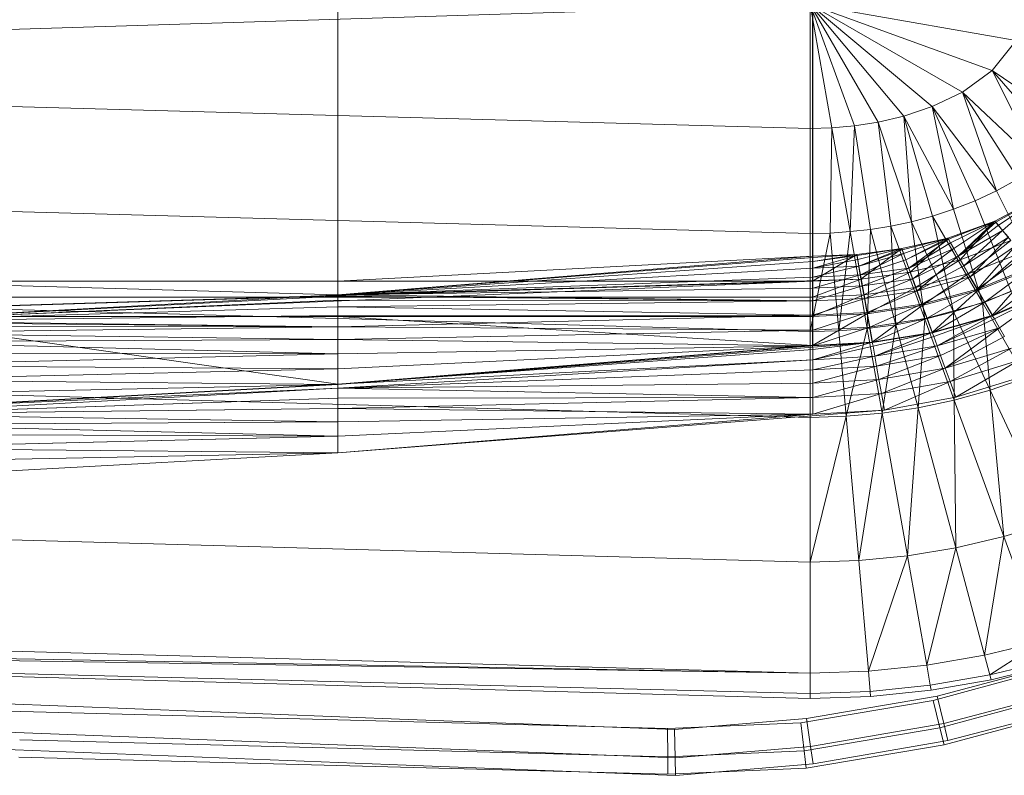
# Model space of a CAD drawing. Header units: metres. Extents: x 397.7 to 427.5, y 12.7 to 28.4.
# Tile 48 of 49: x 407.872 to 408.111, y 26.125 to 26.307. Entities that reach past the tile are written whole.
import ezdxf

# ---------------------------------------------------------------- set-up
doc = ezdxf.new("R2010")
doc.units = ezdxf.units.M
doc.layers.add('A-DETL-____-MBND', color=7, linetype='Continuous', lineweight=18)

# ---------------------------------------------------------------- blocks, each defined once
blk = doc.blocks.new('Family - Inodor P5-151873-08_CLI_AIGUA_P5')
at = {"layer": 'A-DETL-____-MBND', "color": 253, "true_color": 0xaaaaaa}
for p, q in [((0.39665, 0.26697), (0.39665, 0.13288)), ((0.39665, 0.26697), (0.39665, 0.13288)), ((0.39665, 0.13288), (0.39665, 0.26697)), ((0.39665, 0.13288), (0.39665, 0.26697)), ((0.51154, 0.26697), (0.51154, 0.13288)), ((0.51154, 0.13288), (0.51154, 0.26697)), ((0.5116, 0.13894), (0.5116, 0.2609)), ((0.5116, 0.13894), (0.5116, 0.2609)), ((0.51095, 0.19991), (0.00127, 0.18393)), ((0.5608, 0.19112), (0.51095, 0.19991)), ((0.55503, 0.18387), (0.51095, 0.19991)), ((0.51095, 0.19991), (0.51095, 0.16986)), ((0.54779, 0.17865), (0.51095, 0.19991)), ((0.54048, 0.17514), (0.51095, 0.19991)), ((0.53366, 0.17286), (0.51095, 0.19991)), ((0.52742, 0.17139), (0.51095, 0.19991)), ((0.52166, 0.1705), (0.51095, 0.19991)), ((0.51623, 0.17001), (0.51095, 0.19991)), ((0.5608, 0.19112), (0.55503, 0.18387)), ((0.51095, 0.16986), (0.00127, 0.18393)), ((0.55503, 0.18387), (0.54779, 0.17865)), ((0.57592, 0.16962), (0.55503, 0.18387)), ((0.55503, 0.18387), (0.56637, 0.16111)), ((0.5713, 0.16507), (0.55503, 0.18387)), ((0.54779, 0.17865), (0.54048, 0.17514)), ((0.56637, 0.16111), (0.54779, 0.17865)), ((0.54779, 0.17865), (0.55607, 0.1548)), ((0.56126, 0.1577), (0.54779, 0.17865)), ((0.54048, 0.17514), (0.53366, 0.17286)), ((0.55607, 0.1548), (0.54048, 0.17514)), ((0.54048, 0.17514), (0.54568, 0.15031)), ((0.55086, 0.15235), (0.54048, 0.17514)), ((0.53366, 0.17286), (0.52742, 0.17139)), ((0.54568, 0.15031), (0.53366, 0.17286)), ((0.53366, 0.17286), (0.53549, 0.14729)), ((0.54056, 0.14864), (0.53366, 0.17286)), ((0.51623, 0.17001), (0.51095, 0.16986)), ((0.51095, 0.16986), (0.51095, 0.14444)), ((0.51623, 0.17001), (0.5158, 0.14455)), ((0.52166, 0.1705), (0.51623, 0.17001)), ((0.52066, 0.14488), (0.51623, 0.17001)), ((0.52166, 0.1705), (0.52066, 0.14488)), ((0.52742, 0.17139), (0.52166, 0.1705)), ((0.52555, 0.14543), (0.52166, 0.1705)), ((0.53549, 0.14729), (0.52742, 0.17139)), ((0.52742, 0.17139), (0.53049, 0.14623)), ((0.51095, 0.14444), (0.00127, 0.15852)), ((0.56126, 0.1577), (0.55607, 0.1548)), ((0.55607, 0.1548), (0.55086, 0.15235)), ((0.56699, 0.15344), (0.55567, 0.14741)), ((0.55567, 0.14741), (0.56699, 0.15344)), ((0.55567, 0.14741), (0.56699, 0.15344)), ((0.55567, 0.14741), (0.56699, 0.15344)), ((0.55587, 0.14717), (0.56699, 0.15344)), ((0.55587, 0.14717), (0.56699, 0.15344)), ((0.55607, 0.1548), (0.56654, 0.13366)), ((0.5565, 0.14641), (0.56699, 0.15344)), ((0.5565, 0.14641), (0.56699, 0.15344)), ((0.55753, 0.14519), (0.56699, 0.15344)), ((0.55753, 0.14519), (0.56699, 0.15344)), ((0.54568, 0.15031), (0.54056, 0.14864)), ((0.55086, 0.15235), (0.54568, 0.15031)), ((0.54568, 0.15031), (0.55265, 0.12769)), ((0.55086, 0.15235), (0.55962, 0.13041)), ((0.54056, 0.14864), (0.53549, 0.14729)), ((0.55265, 0.12769), (0.54056, 0.14864)), ((0.54056, 0.14864), (0.54567, 0.12547)), ((0.52555, 0.14543), (0.52066, 0.14488)), ((0.52555, 0.14543), (0.52479, 0.12141)), ((0.53049, 0.14623), (0.52555, 0.14543)), ((0.53173, 0.12235), (0.52555, 0.14543)), ((0.53549, 0.14729), (0.53049, 0.14623)), ((0.53869, 0.1237), (0.53049, 0.14623)), ((0.53049, 0.14623), (0.53173, 0.12235)), ((0.54567, 0.12547), (0.53549, 0.14729)), ((0.53549, 0.14729), (0.53869, 0.1237)), ((0.55567, 0.14741), (0.54428, 0.14332)), ((0.54428, 0.14332), (0.55567, 0.14741)), ((0.54428, 0.14332), (0.55567, 0.14741)), ((0.54428, 0.14332), (0.55567, 0.14741)), ((0.54444, 0.14305), (0.55567, 0.14741)), ((0.54444, 0.14305), (0.55567, 0.14741)), ((0.54493, 0.1422), (0.55567, 0.14741)), ((0.54493, 0.1422), (0.55567, 0.14741)), ((0.54573, 0.14081), (0.55567, 0.14741)), ((0.54573, 0.14081), (0.55567, 0.14741)), ((0.54681, 0.13893), (0.55567, 0.14741)), ((0.54681, 0.13893), (0.55567, 0.14741)), ((0.55587, 0.14717), (0.54681, 0.13893)), ((0.54681, 0.13893), (0.55587, 0.14717)), ((0.5565, 0.14641), (0.54681, 0.13893)), ((0.54681, 0.13893), (0.5565, 0.14641)), ((0.54726, 0.13804), (0.55567, 0.14741)), ((0.54726, 0.13804), (0.55567, 0.14741)), ((0.55587, 0.14717), (0.55567, 0.14741)), ((0.55587, 0.14717), (0.55567, 0.14741)), ((0.55952, 0.14272), (0.55567, 0.14741)), ((0.55952, 0.14272), (0.55567, 0.14741)), ((0.5565, 0.14641), (0.55587, 0.14717)), ((0.5565, 0.14641), (0.55587, 0.14717)), ((0.55753, 0.14519), (0.5565, 0.14641)), ((0.55753, 0.14519), (0.5565, 0.14641)), ((0.5158, 0.14455), (0.51095, 0.14444)), ((0.5158, 0.14455), (0.51095, 0.12067)), ((0.51095, 0.12067), (0.51095, 0.14444)), ((0.52066, 0.14488), (0.5158, 0.14455)), ((0.51787, 0.12085), (0.5158, 0.14455)), ((0.52066, 0.14488), (0.51787, 0.12085)), ((0.52479, 0.12141), (0.52066, 0.14488)), ((0.53313, 0.14076), (0.54428, 0.14332)), ((0.53313, 0.14076), (0.54428, 0.14332)), ((0.53313, 0.14076), (0.54428, 0.14332)), ((0.53313, 0.14076), (0.54428, 0.14332)), ((0.53324, 0.14047), (0.54428, 0.14332)), ((0.53324, 0.14047), (0.54428, 0.14332)), ((0.53358, 0.13955), (0.54428, 0.14332)), ((0.53358, 0.13955), (0.54428, 0.14332)), ((0.53412, 0.13804), (0.54428, 0.14332)), ((0.53412, 0.13804), (0.54428, 0.14332)), ((0.54444, 0.14305), (0.53412, 0.13804)), ((0.53412, 0.13804), (0.54444, 0.14305)), ((0.53487, 0.136), (0.54444, 0.14305)), ((0.53487, 0.136), (0.54444, 0.14305)), ((0.53515, 0.13505), (0.54428, 0.14332)), ((0.53515, 0.13505), (0.54428, 0.14332)), ((0.54444, 0.14305), (0.54428, 0.14332)), ((0.54444, 0.14305), (0.54428, 0.14332)), ((0.54726, 0.13804), (0.54428, 0.14332)), ((0.54726, 0.13804), (0.54428, 0.14332)), ((0.54493, 0.1422), (0.54444, 0.14305)), ((0.54493, 0.1422), (0.54444, 0.14305)), ((0.55753, 0.14519), (0.54681, 0.13893)), ((0.54681, 0.13893), (0.55753, 0.14519)), ((0.54815, 0.13662), (0.55753, 0.14519)), ((0.54815, 0.13662), (0.55753, 0.14519)), ((0.55892, 0.14353), (0.54815, 0.13662)), ((0.54815, 0.13662), (0.55892, 0.14353)), ((0.5497, 0.13393), (0.55892, 0.14353)), ((0.5497, 0.13393), (0.55892, 0.14353)), ((0.55892, 0.14353), (0.55753, 0.14519)), ((0.55892, 0.14353), (0.55753, 0.14519)), ((0.53313, 0.14076), (0.52228, 0.13938)), ((0.52228, 0.13938), (0.53313, 0.14076)), ((0.52228, 0.13938), (0.53313, 0.14076)), ((0.52228, 0.13938), (0.53313, 0.14076)), ((0.52233, 0.13907), (0.53313, 0.14076)), ((0.52233, 0.13907), (0.53313, 0.14076)), ((0.5225, 0.13811), (0.53313, 0.14076)), ((0.5225, 0.13811), (0.53313, 0.14076)), ((0.52278, 0.13653), (0.53313, 0.14076)), ((0.52278, 0.13653), (0.53313, 0.14076)), ((0.52327, 0.1334), (0.53313, 0.14076)), ((0.52327, 0.1334), (0.53313, 0.14076)), ((0.53324, 0.14047), (0.53313, 0.14076)), ((0.53324, 0.14047), (0.53313, 0.14076)), ((0.53515, 0.13505), (0.53313, 0.14076)), ((0.53515, 0.13505), (0.53313, 0.14076)), ((0.54493, 0.1422), (0.53487, 0.136)), ((0.53487, 0.136), (0.54493, 0.1422)), ((0.54573, 0.14081), (0.53487, 0.136)), ((0.53487, 0.136), (0.54573, 0.14081)), ((0.53578, 0.13349), (0.54573, 0.14081)), ((0.53578, 0.13349), (0.54573, 0.14081)), ((0.54573, 0.14081), (0.54493, 0.1422)), ((0.54573, 0.14081), (0.54493, 0.1422)), ((0.54681, 0.13893), (0.54573, 0.14081)), ((0.54681, 0.13893), (0.54573, 0.14081)), ((0.54726, 0.13804), (0.55952, 0.14272)), ((0.54726, 0.13804), (0.55952, 0.14272)), ((0.55952, 0.14272), (0.54726, 0.13804)), ((0.54921, 0.13467), (0.55952, 0.14272)), ((0.54921, 0.13467), (0.55952, 0.14272)), ((0.56065, 0.14147), (0.5497, 0.13393)), ((0.5497, 0.13393), (0.56065, 0.14147)), ((0.55142, 0.13096), (0.56065, 0.14147)), ((0.55142, 0.13096), (0.56065, 0.14147)), ((0.39665, 0.13288), (0.5116, 0.13894)), ((0.39665, 0.13288), (0.5116, 0.13894)), ((0.5116, 0.13894), (0.39665, 0.1296)), ((0.39665, 0.1296), (0.5116, 0.13894)), ((0.39665, 0.1296), (0.5116, 0.13894)), ((0.39665, 0.13288), (0.5116, 0.13894)), ((0.39665, 0.13288), (0.5116, 0.13894)), ((0.5116, 0.13863), (0.39665, 0.1296)), ((0.39665, 0.1296), (0.5116, 0.13863)), ((0.51154, 0.13288), (0.52228, 0.13938)), ((0.51154, 0.13288), (0.52228, 0.13938)), ((0.5116, 0.13894), (0.51154, 0.13288)), ((0.51154, 0.13288), (0.5116, 0.13894)), ((0.51154, 0.13288), (0.5116, 0.13894)), ((0.5116, 0.13894), (0.52228, 0.13938)), ((0.5116, 0.13765), (0.52228, 0.13938)), ((0.5116, 0.13863), (0.52228, 0.13938)), ((0.5116, 0.13894), (0.52228, 0.13938)), ((0.5116, 0.13765), (0.52228, 0.13938)), ((0.5116, 0.13863), (0.52228, 0.13938)), ((0.5116, 0.13894), (0.52228, 0.13938)), ((0.5116, 0.13894), (0.52228, 0.13938)), ((0.52233, 0.13907), (0.5116, 0.13765)), ((0.5116, 0.13605), (0.52233, 0.13907)), ((0.5116, 0.13605), (0.52233, 0.13907)), ((0.5116, 0.13765), (0.52233, 0.13907)), ((0.5116, 0.13863), (0.5116, 0.13894)), ((0.5116, 0.13863), (0.5116, 0.13894)), ((0.5116, 0.13765), (0.5116, 0.13863)), ((0.5116, 0.13765), (0.5116, 0.13863)), ((0.52233, 0.13907), (0.52228, 0.13938)), ((0.52233, 0.13907), (0.52228, 0.13938)), ((0.52327, 0.1334), (0.52228, 0.13938)), ((0.52327, 0.1334), (0.52228, 0.13938)), ((0.5225, 0.13811), (0.52233, 0.13907)), ((0.5225, 0.13811), (0.52233, 0.13907)), ((0.53324, 0.14047), (0.52278, 0.13653)), ((0.52278, 0.13653), (0.53324, 0.14047)), ((0.53358, 0.13955), (0.52278, 0.13653)), ((0.52278, 0.13653), (0.53358, 0.13955)), ((0.52316, 0.13439), (0.53358, 0.13955)), ((0.52316, 0.13439), (0.53358, 0.13955)), ((0.53358, 0.13955), (0.53324, 0.14047)), ((0.53358, 0.13955), (0.53324, 0.14047)), ((0.53412, 0.13804), (0.53358, 0.13955)), ((0.53412, 0.13804), (0.53358, 0.13955)), ((0.54681, 0.13893), (0.53578, 0.13349)), ((0.53578, 0.13349), (0.54681, 0.13893)), ((0.53684, 0.13057), (0.54681, 0.13893)), ((0.53684, 0.13057), (0.54681, 0.13893)), ((0.54815, 0.13662), (0.54681, 0.13893)), ((0.54815, 0.13662), (0.54681, 0.13893)), ((0.56202, 0.13974), (0.54921, 0.13467)), ((0.54921, 0.13467), (0.56202, 0.13974)), ((0.56264, 0.1391), (0.55142, 0.13096)), ((0.55142, 0.13096), (0.56264, 0.1391)), ((0.55155, 0.13062), (0.56202, 0.13974)), ((0.55155, 0.13062), (0.56202, 0.13974)), ((0.5116, 0.13765), (0.39665, 0.1296)), ((0.39665, 0.1296), (0.5116, 0.13765)), ((0.5116, 0.13605), (0.39665, 0.1296)), ((0.39665, 0.1296), (0.5116, 0.13605)), ((0.5225, 0.13811), (0.5116, 0.13605)), ((0.5116, 0.13605), (0.5225, 0.13811)), ((0.5116, 0.13605), (0.5116, 0.13765)), ((0.5116, 0.13605), (0.5116, 0.13765)), ((0.52278, 0.13653), (0.5116, 0.13605)), ((0.5116, 0.13388), (0.52278, 0.13653)), ((0.5116, 0.13605), (0.52278, 0.13653)), ((0.5116, 0.13388), (0.52278, 0.13653)), ((0.5116, 0.13388), (0.5116, 0.13605)), ((0.5116, 0.13388), (0.5116, 0.13605)), ((0.52278, 0.13653), (0.5225, 0.13811)), ((0.52278, 0.13653), (0.5225, 0.13811)), ((0.52316, 0.13439), (0.52278, 0.13653)), ((0.52316, 0.13439), (0.52278, 0.13653)), ((0.53412, 0.13804), (0.52316, 0.13439)), ((0.52316, 0.13439), (0.53412, 0.13804)), ((0.53487, 0.136), (0.52316, 0.13439)), ((0.52316, 0.13439), (0.53487, 0.136)), ((0.52362, 0.13176), (0.53487, 0.136)), ((0.52362, 0.13176), (0.53487, 0.136)), ((0.53487, 0.136), (0.53412, 0.13804)), ((0.53487, 0.136), (0.53412, 0.13804)), ((0.53578, 0.13349), (0.53487, 0.136)), ((0.53578, 0.13349), (0.53487, 0.136)), ((0.53515, 0.13505), (0.54726, 0.13804)), ((0.53515, 0.13505), (0.54726, 0.13804)), ((0.54726, 0.13804), (0.53515, 0.13505)), ((0.53648, 0.13139), (0.54726, 0.13804)), ((0.53648, 0.13139), (0.54726, 0.13804)), ((0.54815, 0.13662), (0.53684, 0.13057)), ((0.53684, 0.13057), (0.54815, 0.13662)), ((0.54921, 0.13467), (0.54726, 0.13804)), ((0.54921, 0.13467), (0.54726, 0.13804)), ((0.5497, 0.13393), (0.54815, 0.13662)), ((0.5497, 0.13393), (0.54815, 0.13662)), ((0.56484, 0.13647), (0.55142, 0.13096)), ((0.55142, 0.13096), (0.56484, 0.13647)), ((0.56503, 0.13616), (0.55155, 0.13062)), ((0.55155, 0.13062), (0.56503, 0.13616)), ((0.55325, 0.12779), (0.56484, 0.13647)), ((0.55325, 0.12779), (0.56484, 0.13647)), ((0.55504, 0.12458), (0.56503, 0.13616)), ((0.55504, 0.12458), (0.56503, 0.13616)), ((0.51095, 0.12067), (0.00127, 0.13475)), ((0.5116, 0.13388), (0.39665, 0.1296)), ((0.39665, 0.1296), (0.5116, 0.13388)), ((0.52316, 0.13439), (0.5116, 0.13388)), ((0.5116, 0.1312), (0.52316, 0.13439)), ((0.5116, 0.13388), (0.52316, 0.13439)), ((0.5116, 0.1312), (0.52316, 0.13439)), ((0.5116, 0.1312), (0.5116, 0.13388)), ((0.5116, 0.1312), (0.5116, 0.13388)), ((0.52362, 0.13176), (0.52316, 0.13439)), ((0.52362, 0.13176), (0.52316, 0.13439)), ((0.52327, 0.1334), (0.53515, 0.13505)), ((0.52327, 0.1334), (0.53515, 0.13505)), ((0.53515, 0.13505), (0.52327, 0.1334)), ((0.53578, 0.13349), (0.52362, 0.13176)), ((0.52362, 0.13176), (0.53578, 0.13349)), ((0.52395, 0.12956), (0.53515, 0.13505)), ((0.52395, 0.12956), (0.53515, 0.13505)), ((0.52416, 0.1287), (0.53578, 0.13349)), ((0.52416, 0.1287), (0.53578, 0.13349)), ((0.53648, 0.13139), (0.53515, 0.13505)), ((0.53648, 0.13139), (0.53515, 0.13505)), ((0.53684, 0.13057), (0.53578, 0.13349)), ((0.53684, 0.13057), (0.53578, 0.13349)), ((0.54921, 0.13467), (0.53648, 0.13139)), ((0.53648, 0.13139), (0.54921, 0.13467)), ((0.5497, 0.13393), (0.53684, 0.13057)), ((0.53684, 0.13057), (0.5497, 0.13393)), ((0.53802, 0.12735), (0.5497, 0.13393)), ((0.53802, 0.12735), (0.5497, 0.13393)), ((0.53808, 0.127), (0.54921, 0.13467)), ((0.53808, 0.127), (0.54921, 0.13467)), ((0.55155, 0.13062), (0.54921, 0.13467)), ((0.55155, 0.13062), (0.54921, 0.13467)), ((0.55142, 0.13096), (0.5497, 0.13393)), ((0.55142, 0.13096), (0.5497, 0.13393)), ((0.5672, 0.13367), (0.55325, 0.12779)), ((0.55325, 0.12779), (0.5672, 0.13367)), ((0.55513, 0.12452), (0.5672, 0.13367)), ((0.55513, 0.12452), (0.5672, 0.13367)), ((0.52327, 0.1334), (0.00127, 0.11723)), ((0.00187, 0.11726), (0.52327, 0.1334)), ((0.00187, 0.11726), (0.52327, 0.1334)), ((0.00187, 0.11726), (0.51154, 0.13288)), ((0.00187, 0.11726), (0.51154, 0.13288)), ((0.28176, 0.13288), (0.39665, 0.13288)), ((0.39665, 0.13288), (0.28176, 0.13288)), ((0.39665, 0.13288), (0.28176, 0.13288)), ((0.39665, 0.1296), (0.28176, 0.13288)), ((0.39665, 0.13288), (0.28176, 0.13288)), ((0.39665, 0.1296), (0.28176, 0.13288)), ((0.28176, 0.12326), (0.51154, 0.13288)), ((0.28176, 0.12326), (0.51154, 0.13288)), ((0.51154, 0.13288), (0.39665, 0.13288)), ((0.39665, 0.1296), (0.39665, 0.13288)), ((0.51154, 0.13288), (0.39665, 0.13288)), ((0.39665, 0.13288), (0.39665, 0.12899)), ((0.51154, 0.13288), (0.39665, 0.13288)), ((0.39665, 0.12899), (0.39665, 0.13288)), ((0.51154, 0.13288), (0.39665, 0.13288)), ((0.51154, 0.13288), (0.39665, 0.1296)), ((0.51154, 0.13288), (0.39665, 0.13288)), ((0.39665, 0.1296), (0.51154, 0.13288)), ((0.5116, 0.1312), (0.39665, 0.1296)), ((0.39665, 0.1296), (0.5116, 0.1312)), ((0.51154, 0.13288), (0.52327, 0.1334)), ((0.51154, 0.12899), (0.52327, 0.1334)), ((0.51154, 0.13288), (0.52327, 0.1334)), ((0.51154, 0.12899), (0.52327, 0.1334)), ((0.52327, 0.1334), (0.51154, 0.13288)), ((0.51154, 0.13288), (0.52327, 0.1334)), ((0.51154, 0.12899), (0.51154, 0.13288)), ((0.51154, 0.13288), (0.51154, 0.12899)), ((0.52362, 0.13176), (0.5116, 0.1312)), ((0.5116, 0.1281), (0.52362, 0.13176)), ((0.5116, 0.1312), (0.52362, 0.13176)), ((0.5116, 0.1281), (0.52362, 0.13176)), ((0.5116, 0.1281), (0.5116, 0.1312)), ((0.5116, 0.1281), (0.5116, 0.1312)), ((0.52395, 0.12956), (0.52327, 0.1334)), ((0.52395, 0.12956), (0.52327, 0.1334)), ((0.52416, 0.1287), (0.52362, 0.13176)), ((0.52416, 0.1287), (0.52362, 0.13176)), ((0.53648, 0.13139), (0.52395, 0.12956)), ((0.52395, 0.12956), (0.53648, 0.13139)), ((0.52476, 0.12496), (0.53648, 0.13139)), ((0.52476, 0.12496), (0.53648, 0.13139)), ((0.53808, 0.127), (0.53648, 0.13139)), ((0.53808, 0.127), (0.53648, 0.13139)), ((0.28176, 0.12326), (0.39665, 0.1296)), ((0.28176, 0.12326), (0.39665, 0.1296)), ((0.39665, 0.1296), (0.28176, 0.12326)), ((0.28176, 0.12326), (0.39665, 0.1296)), ((0.39665, 0.12929), (0.28176, 0.12326)), ((0.28176, 0.12326), (0.39665, 0.12929)), ((0.28176, 0.12899), (0.39665, 0.12899)), ((0.39665, 0.12899), (0.28176, 0.12899)), ((0.5116, 0.1281), (0.39665, 0.1296)), ((0.5116, 0.1281), (0.39665, 0.1296)), ((0.39665, 0.12929), (0.39665, 0.1296)), ((0.39665, 0.12929), (0.39665, 0.1296)), ((0.5116, 0.1281), (0.39665, 0.12929)), ((0.5116, 0.1281), (0.39665, 0.12929)), ((0.39665, 0.12831), (0.39665, 0.12929)), ((0.39665, 0.12831), (0.39665, 0.12929)), ((0.39665, 0.12899), (0.51154, 0.12899)), ((0.39665, 0.12899), (0.39665, 0.12431)), ((0.51154, 0.12899), (0.39665, 0.12899)), ((0.39665, 0.12431), (0.39665, 0.12899)), ((0.52395, 0.12956), (0.51154, 0.12899)), ((0.51154, 0.12431), (0.52395, 0.12956)), ((0.51154, 0.12899), (0.52395, 0.12956)), ((0.51154, 0.12431), (0.52395, 0.12956)), ((0.51154, 0.12431), (0.51154, 0.12899)), ((0.51154, 0.12899), (0.51154, 0.12431)), ((0.52416, 0.1287), (0.5116, 0.1281)), ((0.5116, 0.12467), (0.52416, 0.1287)), ((0.5116, 0.1281), (0.52416, 0.1287)), ((0.5116, 0.12467), (0.52416, 0.1287)), ((0.52476, 0.12496), (0.52395, 0.12956)), ((0.52476, 0.12496), (0.52395, 0.12956)), ((0.53684, 0.13057), (0.52416, 0.1287)), ((0.52416, 0.1287), (0.53684, 0.13057)), ((0.52475, 0.12532), (0.52416, 0.1287)), ((0.52475, 0.12532), (0.52416, 0.1287)), ((0.52475, 0.12532), (0.53684, 0.13057)), ((0.52475, 0.12532), (0.53684, 0.13057)), ((0.53802, 0.12735), (0.53684, 0.13057)), ((0.53802, 0.12735), (0.53684, 0.13057)), ((0.55142, 0.13096), (0.53802, 0.12735)), ((0.53802, 0.12735), (0.55142, 0.13096)), ((0.55155, 0.13062), (0.53808, 0.127)), ((0.53808, 0.127), (0.55155, 0.13062)), ((0.53927, 0.12391), (0.55142, 0.13096)), ((0.53927, 0.12391), (0.55142, 0.13096)), ((0.54047, 0.12044), (0.55155, 0.13062)), ((0.54047, 0.12044), (0.55155, 0.13062)), ((0.55325, 0.12779), (0.55142, 0.13096)), ((0.55325, 0.12779), (0.55142, 0.13096)), ((0.55504, 0.12458), (0.55155, 0.13062)), ((0.55504, 0.12458), (0.55155, 0.13062)), ((0.55962, 0.13041), (0.55265, 0.12769)), ((0.56951, 0.13081), (0.55504, 0.12458)), ((0.55504, 0.12458), (0.56951, 0.13081)), ((0.56962, 0.13078), (0.55513, 0.12452)), ((0.55558, 0.12374), (0.56951, 0.13081)), ((0.55558, 0.12374), (0.56951, 0.13081)), ((0.55681, 0.12161), (0.56951, 0.13081)), ((0.55681, 0.12161), (0.56951, 0.13081)), ((0.39665, 0.12831), (0.28176, 0.12326)), ((0.28176, 0.12326), (0.39665, 0.12831)), ((0.39665, 0.12671), (0.28176, 0.12326)), ((0.28176, 0.12326), (0.39665, 0.12671)), ((0.5116, 0.1281), (0.39665, 0.12831)), ((0.5116, 0.1281), (0.39665, 0.12831)), ((0.39665, 0.12671), (0.39665, 0.12831)), ((0.39665, 0.12671), (0.39665, 0.12831)), ((0.5116, 0.1281), (0.39665, 0.12671)), ((0.39665, 0.12671), (0.5116, 0.1281)), ((0.5116, 0.12467), (0.39665, 0.12671)), ((0.5116, 0.12467), (0.39665, 0.12671)), ((0.39665, 0.12454), (0.39665, 0.12671)), ((0.39665, 0.12454), (0.39665, 0.12671)), ((0.5116, 0.12467), (0.5116, 0.1281)), ((0.5116, 0.12467), (0.5116, 0.1281)), ((0.53802, 0.12735), (0.52475, 0.12532)), ((0.52475, 0.12532), (0.53802, 0.12735)), ((0.53808, 0.127), (0.52476, 0.12496)), ((0.52476, 0.12496), (0.53808, 0.127)), ((0.52539, 0.12172), (0.53802, 0.12735)), ((0.52539, 0.12172), (0.53802, 0.12735)), ((0.52597, 0.11809), (0.53808, 0.127)), ((0.52597, 0.11809), (0.53808, 0.127)), ((0.53927, 0.12391), (0.53802, 0.12735)), ((0.53927, 0.12391), (0.53802, 0.12735)), ((0.54047, 0.12044), (0.53808, 0.127)), ((0.54047, 0.12044), (0.53808, 0.127)), ((0.55325, 0.12779), (0.53927, 0.12391)), ((0.53927, 0.12391), (0.55325, 0.12779)), ((0.54056, 0.12037), (0.55325, 0.12779)), ((0.54056, 0.12037), (0.55325, 0.12779)), ((0.55265, 0.12769), (0.54567, 0.12547)), ((0.56314, 0.10952), (0.55265, 0.12769)), ((0.55265, 0.12769), (0.55451, 0.1065)), ((0.55513, 0.12452), (0.55325, 0.12779)), ((0.55513, 0.12452), (0.55325, 0.12779)), ((0.39665, 0.12454), (0.28176, 0.12326)), ((0.28176, 0.12326), (0.39665, 0.12454)), ((0.28176, 0.12431), (0.39665, 0.12431)), ((0.39665, 0.12431), (0.28176, 0.12431)), ((0.39665, 0.10799), (0.28176, 0.12431)), ((0.39665, 0.10799), (0.28176, 0.12431)), ((0.5116, 0.12467), (0.39665, 0.12454)), ((0.39665, 0.12186), (0.5116, 0.12467)), ((0.39665, 0.12454), (0.5116, 0.12467)), ((0.39665, 0.12186), (0.5116, 0.12467)), ((0.39665, 0.12186), (0.39665, 0.12454)), ((0.39665, 0.12186), (0.39665, 0.12454)), ((0.39665, 0.12431), (0.51154, 0.12431)), ((0.39665, 0.12431), (0.39665, 0.10799)), ((0.51154, 0.12431), (0.39665, 0.12431)), ((0.51154, 0.11733), (0.39665, 0.12431)), ((0.51154, 0.11733), (0.39665, 0.12431)), ((0.39665, 0.10799), (0.39665, 0.12431)), ((0.52476, 0.12496), (0.51154, 0.12431)), ((0.51154, 0.11733), (0.52476, 0.12496)), ((0.51154, 0.12431), (0.52476, 0.12496)), ((0.51154, 0.11733), (0.52476, 0.12496)), ((0.51154, 0.11733), (0.51154, 0.12431)), ((0.51154, 0.12431), (0.51154, 0.11733)), ((0.52475, 0.12532), (0.5116, 0.12467)), ((0.5116, 0.12101), (0.52475, 0.12532)), ((0.5116, 0.12467), (0.52475, 0.12532)), ((0.5116, 0.12101), (0.52475, 0.12532)), ((0.5116, 0.12101), (0.5116, 0.12467)), ((0.5116, 0.12101), (0.5116, 0.12467)), ((0.52539, 0.12172), (0.52475, 0.12532)), ((0.52539, 0.12172), (0.52475, 0.12532)), ((0.52597, 0.11809), (0.52476, 0.12496)), ((0.52597, 0.11809), (0.52476, 0.12496)), ((0.53927, 0.12391), (0.52539, 0.12172)), ((0.52539, 0.12172), (0.53927, 0.12391)), ((0.52605, 0.11801), (0.53927, 0.12391)), ((0.52605, 0.11801), (0.53927, 0.12391)), ((0.54567, 0.12547), (0.53869, 0.1237)), ((0.54056, 0.12037), (0.53927, 0.12391)), ((0.54056, 0.12037), (0.53927, 0.12391)), ((0.55504, 0.12458), (0.54047, 0.12044)), ((0.54047, 0.12044), (0.55504, 0.12458)), ((0.55513, 0.12452), (0.54056, 0.12037)), ((0.54086, 0.11952), (0.55504, 0.12458)), ((0.54086, 0.11952), (0.55504, 0.12458)), ((0.5417, 0.11721), (0.55504, 0.12458)), ((0.5417, 0.11721), (0.55504, 0.12458)), ((0.55451, 0.1065), (0.54567, 0.12547)), ((0.54567, 0.12547), (0.54583, 0.10408)), ((0.55558, 0.12374), (0.55504, 0.12458)), ((0.55558, 0.12374), (0.55504, 0.12458)), ((0.39665, 0.12186), (0.28176, 0.12326)), ((0.39665, 0.12186), (0.28176, 0.12326)), ((0.39665, 0.12186), (0.28176, 0.12295)), ((0.39665, 0.12186), (0.28176, 0.12295)), ((0.39665, 0.12186), (0.28176, 0.12197)), ((0.39665, 0.12186), (0.28176, 0.12197)), ((0.39665, 0.12186), (0.28176, 0.12037)), ((0.28176, 0.12037), (0.39665, 0.12186)), ((0.5116, 0.12101), (0.39665, 0.12186)), ((0.5116, 0.12101), (0.39665, 0.12186)), ((0.39665, 0.11876), (0.39665, 0.12186)), ((0.39665, 0.11876), (0.39665, 0.12186)), ((0.52539, 0.12172), (0.5116, 0.12101)), ((0.5116, 0.11724), (0.52539, 0.12172)), ((0.5116, 0.12101), (0.52539, 0.12172)), ((0.5116, 0.11724), (0.52539, 0.12172)), ((0.53173, 0.12235), (0.52479, 0.12141)), ((0.52605, 0.11801), (0.52539, 0.12172)), ((0.52605, 0.11801), (0.52539, 0.12172)), ((0.53173, 0.12235), (0.5284, 0.10094)), ((0.53869, 0.1237), (0.53173, 0.12235)), ((0.53712, 0.10224), (0.53173, 0.12235)), ((0.53869, 0.1237), (0.53712, 0.10224)), ((0.54583, 0.10408), (0.53869, 0.1237)), ((0.55558, 0.12374), (0.5417, 0.11721)), ((0.5417, 0.11721), (0.55558, 0.12374)), ((0.55681, 0.12161), (0.5417, 0.11721)), ((0.5417, 0.11721), (0.55681, 0.12161)), ((0.54253, 0.11492), (0.55681, 0.12161)), ((0.54253, 0.11492), (0.55681, 0.12161)), ((0.54366, 0.11184), (0.55681, 0.12161)), ((0.54366, 0.11184), (0.55681, 0.12161)), ((0.55681, 0.12161), (0.55558, 0.12374)), ((0.55681, 0.12161), (0.55558, 0.12374)), ((0.55803, 0.1195), (0.55681, 0.12161)), ((0.55803, 0.1195), (0.55681, 0.12161)), ((0.39665, 0.11876), (0.28176, 0.12037)), ((0.39665, 0.11876), (0.28176, 0.12037)), ((0.5116, 0.12101), (0.39665, 0.11876)), ((0.39665, 0.11876), (0.5116, 0.12101)), ((0.51787, 0.12085), (0.51095, 0.12067)), ((0.51095, 0.09991), (0.51095, 0.12067)), ((0.5116, 0.11724), (0.5116, 0.12101)), ((0.5116, 0.11724), (0.5116, 0.12101)), ((0.52479, 0.12141), (0.51787, 0.12085)), ((0.51968, 0.10017), (0.51787, 0.12085)), ((0.52479, 0.12141), (0.51968, 0.10017)), ((0.5284, 0.10094), (0.52479, 0.12141)), ((0.54047, 0.12044), (0.52597, 0.11809)), ((0.52597, 0.11809), (0.54047, 0.12044)), ((0.54056, 0.12037), (0.52605, 0.11801)), ((0.5262, 0.11712), (0.54047, 0.12044)), ((0.5262, 0.11712), (0.54047, 0.12044)), ((0.52662, 0.1147), (0.54047, 0.12044)), ((0.52662, 0.1147), (0.54047, 0.12044)), ((0.54086, 0.11952), (0.52662, 0.1147)), ((0.52662, 0.1147), (0.54086, 0.11952)), ((0.54086, 0.11952), (0.54047, 0.12044)), ((0.54086, 0.11952), (0.54047, 0.12044)), ((0.5417, 0.11721), (0.54086, 0.11952)), ((0.5417, 0.11721), (0.54086, 0.11952)), ((0.55803, 0.1195), (0.54366, 0.11184)), ((0.54366, 0.11184), (0.55803, 0.1195)), ((0.39665, 0.11876), (0.28176, 0.11819)), ((0.28176, 0.11819), (0.39665, 0.11876)), ((0.39665, 0.11533), (0.28176, 0.11819)), ((0.39665, 0.11533), (0.28176, 0.11819)), ((0.5116, 0.11724), (0.39665, 0.11876)), ((0.39665, 0.11533), (0.39665, 0.11876)), ((0.5116, 0.11724), (0.39665, 0.11876)), ((0.39665, 0.11533), (0.39665, 0.11876)), ((0.39665, 0.1079), (0.52605, 0.11801)), ((0.51154, 0.11733), (0.39665, 0.10799)), ((0.39665, 0.10799), (0.51154, 0.11733)), ((0.5116, 0.11724), (0.39665, 0.11533)), ((0.39665, 0.1079), (0.5116, 0.11724)), ((0.39665, 0.11167), (0.5116, 0.11724)), ((0.39665, 0.11533), (0.5116, 0.11724)), ((0.39665, 0.1079), (0.5116, 0.11724)), ((0.39665, 0.11167), (0.5116, 0.11724)), ((0.52597, 0.11809), (0.51154, 0.11733)), ((0.51154, 0.11733), (0.52597, 0.11809)), ((0.5116, 0.11634), (0.51154, 0.11733)), ((0.5116, 0.11634), (0.51154, 0.11733)), ((0.5116, 0.11634), (0.52597, 0.11809)), ((0.5116, 0.11388), (0.52597, 0.11809)), ((0.5116, 0.11388), (0.52597, 0.11809)), ((0.5116, 0.11634), (0.52597, 0.11809)), ((0.52605, 0.11801), (0.5116, 0.11724)), ((0.5116, 0.11724), (0.52605, 0.11801)), ((0.5262, 0.11712), (0.5116, 0.11388)), ((0.5116, 0.11388), (0.5262, 0.11712)), ((0.5262, 0.11712), (0.52597, 0.11809)), ((0.5262, 0.11712), (0.52597, 0.11809)), ((0.52662, 0.1147), (0.5262, 0.11712)), ((0.52662, 0.1147), (0.5262, 0.11712)), ((0.5417, 0.11721), (0.52662, 0.1147)), ((0.52662, 0.1147), (0.5417, 0.11721)), ((0.52705, 0.1123), (0.5417, 0.11721)), ((0.52705, 0.1123), (0.5417, 0.11721)), ((0.54253, 0.11492), (0.5417, 0.11721)), ((0.54253, 0.11492), (0.5417, 0.11721)), ((0.39665, 0.11533), (0.28176, 0.11552)), ((0.39665, 0.11533), (0.28176, 0.11552)), ((0.39665, 0.11533), (0.28176, 0.11242)), ((0.28176, 0.11242), (0.39665, 0.11533)), ((0.5116, 0.11634), (0.39665, 0.10799)), ((0.39665, 0.10799), (0.5116, 0.11634)), ((0.39665, 0.11167), (0.39665, 0.11533)), ((0.39665, 0.11167), (0.39665, 0.11533)), ((0.5116, 0.11388), (0.5116, 0.11634)), ((0.5116, 0.11388), (0.5116, 0.11634)), ((0.52662, 0.1147), (0.5116, 0.11388)), ((0.5116, 0.11145), (0.52662, 0.1147)), ((0.5116, 0.11388), (0.52662, 0.1147)), ((0.5116, 0.11145), (0.52662, 0.1147)), ((0.52705, 0.1123), (0.52662, 0.1147)), ((0.52705, 0.1123), (0.52662, 0.1147)), ((0.54253, 0.11492), (0.52705, 0.1123)), ((0.52705, 0.1123), (0.54253, 0.11492)), ((0.52762, 0.10907), (0.54253, 0.11492)), ((0.52762, 0.10907), (0.54253, 0.11492)), ((0.54366, 0.11184), (0.54253, 0.11492)), ((0.54366, 0.11184), (0.54253, 0.11492)), ((0.55967, 0.11666), (0.54366, 0.11184)), ((0.54366, 0.11184), (0.55967, 0.11666)), ((0.54482, 0.10863), (0.55967, 0.11666)), ((0.54482, 0.10863), (0.55967, 0.11666)), ((0.51095, 0.09991), (0.00127, 0.11399)), ((0.39665, 0.11167), (0.28176, 0.11242)), ((0.39665, 0.11167), (0.28176, 0.11242)), ((0.5116, 0.11388), (0.39665, 0.10799)), ((0.39665, 0.10799), (0.5116, 0.11388)), ((0.3967, 0.10699), (0.5116, 0.11388)), ((0.3967, 0.10699), (0.5116, 0.11388)), ((0.5116, 0.11145), (0.5116, 0.11388)), ((0.5116, 0.11145), (0.5116, 0.11388)), ((0.52705, 0.1123), (0.5116, 0.11145)), ((0.5116, 0.10817), (0.52705, 0.1123)), ((0.5116, 0.11145), (0.52705, 0.1123)), ((0.5116, 0.10817), (0.52705, 0.1123)), ((0.52762, 0.10907), (0.52705, 0.1123)), ((0.52762, 0.10907), (0.52705, 0.1123)), ((0.56138, 0.1137), (0.54482, 0.10863)), ((0.54482, 0.10863), (0.56138, 0.1137)), ((0.54623, 0.10478), (0.56138, 0.1137)), ((0.54623, 0.10478), (0.56138, 0.1137)), ((0.39665, 0.11167), (0.28176, 0.10898)), ((0.28176, 0.10898), (0.39665, 0.11167)), ((0.39665, 0.1079), (0.39665, 0.11167)), ((0.39665, 0.1079), (0.39665, 0.11167)), ((0.5116, 0.11145), (0.3967, 0.10699)), ((0.3967, 0.10699), (0.5116, 0.11145)), ((0.5116, 0.10817), (0.5116, 0.11145)), ((0.5116, 0.10817), (0.5116, 0.11145)), ((0.54366, 0.11184), (0.52762, 0.10907)), ((0.52762, 0.10907), (0.54366, 0.11184)), ((0.52821, 0.1057), (0.54366, 0.11184)), ((0.52821, 0.1057), (0.54366, 0.11184)), ((0.54482, 0.10863), (0.54366, 0.11184)), ((0.54482, 0.10863), (0.54366, 0.11184)), ((0.56343, 0.11016), (0.54623, 0.10478)), ((0.39665, 0.10799), (0.28175, 0.10165)), ((0.28175, 0.10165), (0.39665, 0.10799)), ((0.39665, 0.1079), (0.28176, 0.10898)), ((0.39665, 0.1079), (0.28176, 0.10898)), ((0.39665, 0.1079), (0.28176, 0.10533)), ((0.28176, 0.10156), (0.39665, 0.1079)), ((0.28176, 0.10533), (0.39665, 0.1079)), ((0.3967, 0.10699), (0.39665, 0.10799)), ((0.3967, 0.10699), (0.39665, 0.10799)), ((0.5116, 0.10817), (0.3967, 0.10699)), ((0.3967, 0.10699), (0.5116, 0.10817)), ((0.52762, 0.10907), (0.5116, 0.10817)), ((0.5116, 0.10475), (0.52762, 0.10907)), ((0.5116, 0.10817), (0.52762, 0.10907)), ((0.5116, 0.10475), (0.52762, 0.10907)), ((0.5116, 0.10475), (0.5116, 0.10817)), ((0.5116, 0.10475), (0.5116, 0.10817)), ((0.52821, 0.1057), (0.52762, 0.10907)), ((0.52821, 0.1057), (0.52762, 0.10907)), ((0.54482, 0.10863), (0.52821, 0.1057)), ((0.52821, 0.1057), (0.54482, 0.10863)), ((0.52893, 0.10167), (0.54482, 0.10863)), ((0.52893, 0.10167), (0.54482, 0.10863)), ((0.54623, 0.10478), (0.54482, 0.10863)), ((0.54623, 0.10478), (0.54482, 0.10863)), ((0.56314, 0.10952), (0.55451, 0.1065)), ((0.3967, 0.10699), (0.28175, 0.10165)), ((0.28175, 0.10165), (0.3967, 0.10699)), ((0.28181, 0.10065), (0.3967, 0.10699)), ((0.28181, 0.10065), (0.3967, 0.10699)), ((0.5116, 0.10475), (0.3967, 0.10699)), ((0.5116, 0.10475), (0.3967, 0.10699)), ((0.3967, 0.10454), (0.3967, 0.10699)), ((0.3967, 0.10454), (0.3967, 0.10699)), ((0.52821, 0.1057), (0.5116, 0.10475)), ((0.5116, 0.10065), (0.52821, 0.1057)), ((0.5116, 0.10475), (0.52821, 0.1057)), ((0.5116, 0.10065), (0.52821, 0.1057)), ((0.52893, 0.10167), (0.52821, 0.1057)), ((0.52893, 0.10167), (0.52821, 0.1057)), ((0.55451, 0.1065), (0.54583, 0.10408)), ((0.5694, 0.07457), (0.55451, 0.1065)), ((0.55451, 0.1065), (0.55786, 0.07104)), ((0.3967, 0.10454), (0.28181, 0.10065)), ((0.28181, 0.10065), (0.3967, 0.10454)), ((0.5116, 0.10475), (0.3967, 0.10454)), ((0.3967, 0.1021), (0.5116, 0.10475)), ((0.3967, 0.10454), (0.5116, 0.10475)), ((0.3967, 0.1021), (0.5116, 0.10475)), ((0.3967, 0.1021), (0.3967, 0.10454)), ((0.3967, 0.1021), (0.3967, 0.10454)), ((0.5116, 0.10065), (0.5116, 0.10475)), ((0.5116, 0.10065), (0.5116, 0.10475)), ((0.54623, 0.10478), (0.52893, 0.10167)), ((0.54583, 0.10408), (0.53712, 0.10224)), ((0.55786, 0.07104), (0.54583, 0.10408)), ((0.54583, 0.10408), (0.54621, 0.06833)), ((0.3967, 0.1021), (0.28181, 0.10065)), ((0.28181, 0.10065), (0.3967, 0.1021)), ((0.3967, 0.09882), (0.28181, 0.10065)), ((0.3967, 0.09882), (0.28181, 0.10065)), ((0.5116, 0.10065), (0.3967, 0.1021)), ((0.5116, 0.10065), (0.3967, 0.1021)), ((0.3967, 0.09882), (0.3967, 0.1021)), ((0.3967, 0.09882), (0.3967, 0.1021)), ((0.5116, 0.10065), (0.3967, 0.09882)), ((0.3967, 0.0954), (0.5116, 0.10065)), ((0.3967, 0.09882), (0.5116, 0.10065)), ((0.3967, 0.0954), (0.5116, 0.10065)), ((0.39671, 0.09131), (0.52893, 0.10167)), ((0.39671, 0.09131), (0.5116, 0.10065)), ((0.39671, 0.09131), (0.5116, 0.10065)), ((0.51968, 0.10017), (0.51095, 0.09991)), ((0.51968, 0.10017), (0.51095, 0.06488)), ((0.52893, 0.10167), (0.5116, 0.10065)), ((0.5116, 0.10065), (0.52893, 0.10167)), ((0.5284, 0.10094), (0.51968, 0.10017)), ((0.52273, 0.06526), (0.51968, 0.10017)), ((0.5284, 0.10094), (0.52273, 0.06526)), ((0.53712, 0.10224), (0.5284, 0.10094)), ((0.53449, 0.06641), (0.5284, 0.10094)), ((0.53712, 0.10224), (0.53449, 0.06641)), ((0.54621, 0.06833), (0.53712, 0.10224)), ((0.3967, 0.09882), (0.28181, 0.0982)), ((0.28181, 0.0982), (0.3967, 0.09882)), ((0.3967, 0.0954), (0.28181, 0.0982)), ((0.3967, 0.0954), (0.28181, 0.0982)), ((0.3967, 0.0954), (0.3967, 0.09882)), ((0.3967, 0.0954), (0.3967, 0.09882)), ((0.51095, 0.06488), (0.51095, 0.09991)), ((0.3967, 0.0954), (0.28181, 0.09576)), ((0.3967, 0.0954), (0.28181, 0.09576)), ((0.3967, 0.0954), (0.28181, 0.09248)), ((0.28181, 0.09248), (0.3967, 0.0954)), ((0.39671, 0.09131), (0.3967, 0.0954)), ((0.39671, 0.09131), (0.3967, 0.0954)), ((0.39671, 0.09131), (0.28181, 0.09248)), ((0.39671, 0.09131), (0.28181, 0.09248)), ((0.39671, 0.09131), (0.28181, 0.08906)), ((0.28181, 0.08497), (0.39671, 0.09131)), ((0.28181, 0.08906), (0.39671, 0.09131)), ((0.51095, 0.06488), (0.00127, 0.07896)), ((0.5694, 0.07457), (0.55786, 0.07104)), ((0.55786, 0.07104), (0.54621, 0.06833)), ((0.55786, 0.07104), (0.55318, 0.04232)), ((0.56708, 0.04571), (0.55786, 0.07104)), ((0.54621, 0.06833), (0.53449, 0.06641)), ((0.54621, 0.06833), (0.53917, 0.03991)), ((0.55318, 0.04232), (0.54621, 0.06833)), ((0.52273, 0.06526), (0.51095, 0.06488)), ((0.51095, 0.03799), (0.51095, 0.06488)), ((0.53449, 0.06641), (0.52273, 0.06526)), ((0.52508, 0.03847), (0.52273, 0.06526)), ((0.53449, 0.06641), (0.52508, 0.03847)), ((0.53917, 0.03991), (0.53449, 0.06641)), ((0.51095, 0.03799), (0.00127, 0.05207)), ((0.51095, 0.03799), (0.00127, 0.04712)), ((0.51095, 0.03799), (0.00127, 0.04594)), ((0.51095, 0.03305), (0.00127, 0.04594)), ((0.51095, 0.03186), (0.00127, 0.04594)), ((0.56708, 0.04571), (0.55318, 0.04232)), ((0.56708, 0.04571), (0.55446, 0.03754)), ((0.55318, 0.04232), (0.53917, 0.03991)), ((0.54169, 0.03244), (0.57262, 0.04061)), ((0.57262, 0.04061), (0.54169, 0.03244)), ((0.54169, 0.03244), (0.57262, 0.04061)), ((0.54169, 0.03244), (0.57262, 0.04061)), ((0.55446, 0.03754), (0.55318, 0.04232)), ((0.56877, 0.04106), (0.55446, 0.03754)), ((0.52508, 0.03847), (0.51095, 0.03799)), ((0.53917, 0.03991), (0.52508, 0.03847)), ((0.52551, 0.03354), (0.52508, 0.03847)), ((0.54002, 0.03504), (0.53917, 0.03991)), ((0.54073, 0.03138), (0.57194, 0.03989)), ((0.54073, 0.03138), (0.57194, 0.03989)), ((0.56917, 0.03995), (0.55477, 0.03639)), ((0.00056, 0.03582), (0.31998, 0.0287)), ((0.00056, 0.03582), (0.31998, 0.0287)), ((0.51095, 0.03799), (0.51095, 0.03305)), ((0.55446, 0.03754), (0.54002, 0.03504)), ((0.55477, 0.03639), (0.54023, 0.03387)), ((0.55477, 0.03639), (0.55446, 0.03754)), ((0.52551, 0.03354), (0.51095, 0.03305)), ((0.54002, 0.03504), (0.52551, 0.03354)), ((0.52561, 0.03236), (0.52551, 0.03354)), ((0.54023, 0.03387), (0.52561, 0.03236)), ((0.54023, 0.03387), (0.54002, 0.03504)), ((0.54235, 0.02471), (0.57421, 0.0334)), ((0.54235, 0.02471), (0.57421, 0.0334)), ((0.57486, 0.0341), (0.5433, 0.02577)), ((0.57486, 0.0341), (0.5433, 0.02577)), ((0.28722, 0.03169), (0.41372, 0.02678)), ((0.41372, 0.02678), (0.28722, 0.03169)), ((0.28722, 0.03169), (0.41372, 0.02678)), ((0.28722, 0.03169), (0.41372, 0.02678)), ((0.50874, 0.02599), (0.54073, 0.03138)), ((0.50874, 0.02599), (0.54073, 0.03138)), ((0.51011, 0.027), (0.54169, 0.03244)), ((0.54169, 0.03244), (0.51011, 0.027)), ((0.51011, 0.027), (0.54169, 0.03244)), ((0.51011, 0.027), (0.54169, 0.03244)), ((0.51095, 0.03305), (0.51095, 0.03186)), ((0.52561, 0.03236), (0.51095, 0.03186)), ((0.54073, 0.03138), (0.54235, 0.02471)), ((0.54235, 0.02471), (0.54073, 0.03138)), ((0.54169, 0.03244), (0.5433, 0.02577)), ((0.5433, 0.02577), (0.54169, 0.03244)), ((0.31998, 0.0287), (0.47644, 0.02458)), ((0.31998, 0.0287), (0.47644, 0.02458)), ((0.54336, 0.02059), (0.57561, 0.02938)), ((0.54336, 0.02059), (0.57561, 0.02938)), ((0.57625, 0.03008), (0.5443, 0.02165)), ((0.57625, 0.03008), (0.5443, 0.02165)), ((0.41372, 0.02678), (0.47814, 0.02433)), ((0.47814, 0.02433), (0.41372, 0.02678)), ((0.41372, 0.02678), (0.47814, 0.02433)), ((0.41372, 0.02678), (0.47814, 0.02433)), ((0.47814, 0.02433), (0.51011, 0.027)), ((0.51011, 0.027), (0.47814, 0.02433)), ((0.47814, 0.02433), (0.51011, 0.027)), ((0.47814, 0.02433), (0.51011, 0.027)), ((0.51011, 0.027), (0.51107, 0.02022)), ((0.51107, 0.02022), (0.51011, 0.027)), ((0.41343, 0.01995), (0.28693, 0.02486)), ((0.41343, 0.01995), (0.28693, 0.02486)), ((0.47644, 0.02458), (0.50874, 0.02599)), ((0.47644, 0.02458), (0.50874, 0.02599)), ((0.47644, 0.02458), (0.4765, 0.01774)), ((0.4765, 0.01774), (0.47644, 0.02458)), ((0.47814, 0.02433), (0.47831, 0.01748)), ((0.47831, 0.01748), (0.47814, 0.02433)), ((0.50874, 0.02599), (0.50954, 0.01918)), ((0.50954, 0.01918), (0.50874, 0.02599)), ((0.50954, 0.01918), (0.54235, 0.02471)), ((0.50954, 0.01918), (0.54235, 0.02471)), ((0.5433, 0.02577), (0.51107, 0.02022)), ((0.5433, 0.02577), (0.51107, 0.02022)), ((0.54235, 0.02471), (0.54336, 0.02059)), ((0.54336, 0.02059), (0.54235, 0.02471)), ((0.5433, 0.02577), (0.5443, 0.02165)), ((0.5443, 0.02165), (0.5433, 0.02577)), ((0.31971, 0.02187), (0.4765, 0.01774)), ((0.31971, 0.02187), (0.4765, 0.01774)), ((0.5443, 0.02165), (0.51167, 0.01602)), ((0.5443, 0.02165), (0.51167, 0.01602)), ((0.41325, 0.01573), (0.28674, 0.02064)), ((0.41325, 0.01573), (0.28674, 0.02064)), ((0.47831, 0.01748), (0.41343, 0.01995)), ((0.47831, 0.01748), (0.41343, 0.01995)), ((0.4765, 0.01774), (0.50954, 0.01918)), ((0.4765, 0.01774), (0.50954, 0.01918)), ((0.51107, 0.02022), (0.47831, 0.01748)), ((0.51107, 0.02022), (0.47831, 0.01748)), ((0.50954, 0.01918), (0.51003, 0.01497)), ((0.51003, 0.01497), (0.50954, 0.01918)), ((0.51003, 0.01497), (0.54336, 0.02059)), ((0.51003, 0.01497), (0.54336, 0.02059)), ((0.51107, 0.02022), (0.51167, 0.01602)), ((0.51167, 0.01602), (0.51107, 0.02022)), ((0.31954, 0.01764), (0.47654, 0.01351)), ((0.31954, 0.01764), (0.47654, 0.01351)), ((0.4765, 0.01774), (0.47654, 0.01351)), ((0.47654, 0.01351), (0.4765, 0.01774)), ((0.47831, 0.01748), (0.47842, 0.01324)), ((0.47842, 0.01324), (0.47831, 0.01748)), ((0.47842, 0.01324), (0.41325, 0.01573)), ((0.47842, 0.01324), (0.41325, 0.01573)), ((0.47654, 0.01351), (0.51003, 0.01497)), ((0.47654, 0.01351), (0.51003, 0.01497)), ((0.51167, 0.01602), (0.47842, 0.01324)), ((0.51167, 0.01602), (0.47842, 0.01324))]:
    blk.add_line(p, q, dxfattribs=at)
blk = doc.blocks.new('LONDR55-XX_ZZ-ARQ-CAA-M3D-Londres55_ifc-1-08_CLI_AIGUA_P5')
at = {"layer": 'A-DETL-____-MBND', "color": 253, "lineweight": 18, "true_color": 0xaaaaaa}
blk.add_blockref('Family - Inodor P5-151873-08_CLI_AIGUA_P5', (407.55268, 26.11126), dxfattribs=at)

msp = doc.modelspace()

# ---------------------------------------------------------------- block references
at = {"lineweight": 5}
msp.add_blockref('LONDR55-XX_ZZ-ARQ-CAA-M3D-Londres55_ifc-1-08_CLI_AIGUA_P5', (0, 0), dxfattribs=at)

doc.saveas('drawing.dxf')
